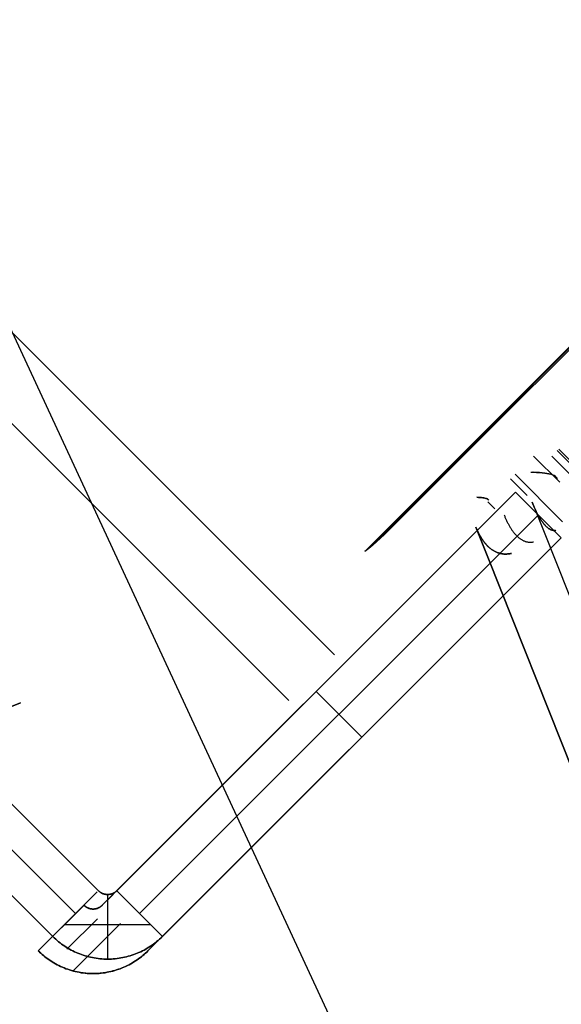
# Model space of a CAD drawing. Header units: millimetres. Extents: x -1030 to 192, y -442 to 180.
# Tile 79 of 256: x -994 to -981, y 106 to 129. Entities that reach past the tile are written whole.
import ezdxf

# ---------------------------------------------------------------- set-up
doc = ezdxf.new("R2010")
doc.units = ezdxf.units.MM
doc.header["$MEASUREMENT"] = 0
doc.layers.add('OVIDIO 120x60x72h', color=7, linetype='Continuous')

msp = doc.modelspace()

# ---------------------------------------------------------------- linework, layer by layer
at = {"layer": 'OVIDIO 120x60x72h', "extrusion": (0.202852, -0.108979, 0.973126)}
for points in [[(-327.083, 1110.9), (-327.083, 950.244)], [(-327.083, 950.244), (-327.083, 1110.9)], [(-327.379, 1110.9), (-327.379, 950.244)], [(-327.674, 950.244), (-327.674, 1110.9)], [(-327.674, 1110.9), (-327.674, 950.244)]]:
    msp.add_lwpolyline(points, dxfattribs=at)
at = {"layer": 'OVIDIO 120x60x72h', "extrusion": (0.235702, -0.235702, 0.942809)}
for points in [[(-599.225, 1033.555), (-599.225, 924.477)], [(-600.174, 924.477), (-600.174, 1033.555)], [(-603.02, 924.477), (-603.02, 1033.555)], [(-602.071, 1033.555), (-602.071, 924.477)]]:
    msp.add_lwpolyline(points, dxfattribs=at)
at = {"layer": 'OVIDIO 120x60x72h', "extrusion": (0.881185, 0.265561, 0.391139)}
for points in [[(442.963, 1058.804), (396.643, 998.686)], [(396.643, 998.686), (442.963, 1058.804)]]:
    msp.add_lwpolyline(points, dxfattribs=at)
at = {"layer": 'OVIDIO 120x60x72h', "extrusion": (0.881208, 0.265507, 0.391124)}
for points in [[(396.561, 1000.118), (442.181, 1059.338)], [(442.181, 1059.338), (396.561, 1000.118)]]:
    msp.add_lwpolyline(points, dxfattribs=at)
at = {"layer": 'OVIDIO 120x60x72h', "extrusion": (0.108979, -0.202852, 0.973126)}
for points in [[(-824.13, 613), (-824.13, 773.656)], [(-824.13, 773.656), (-824.13, 613)], [(-823.834, 773.656), (-823.834, 613)], [(-823.539, 773.656), (-823.539, 613)], [(-823.539, 613), (-823.539, 773.656)]]:
    msp.add_lwpolyline(points, dxfattribs=at)
at = {"layer": 'OVIDIO 120x60x72h', "extrusion": (0.881275, 0.265352, 0.391079)}
for points in [[(439.102, 1056.318), (396.718, 1001.268)], [(438.923, 1056.456), (396.539, 1001.406)], [(396.539, 1001.406), (438.923, 1056.456)]]:
    msp.add_lwpolyline(points, dxfattribs=at)
at = {"layer": 'OVIDIO 120x60x72h', "extrusion": (0.881274, 0.265352, 0.39108)}
msp.add_lwpolyline([(389.984, 984.363), (434.297, 1041.918)], dxfattribs=at)
at = {"layer": 'OVIDIO 120x60x72h', "extrusion": (0.046296, -0.021464, 0.998697)}
for points in [[(-278.087, 893.858), (-278.087, 994.369)], [(-279.574, 892.89), (-279.574, 994.194)]]:
    msp.add_lwpolyline(points, dxfattribs=at)
at = {"layer": 'OVIDIO 120x60x72h'}
for points in [[(-986.741, 114.352), (-1022.932, 150.543)], [(-987.801, 113.291), (-1023.985, 149.475)], [(-986.038, 116.752), (-966.868, 135.922)], [(-967.081, 135.709), (-985.824, 116.965)], [(-1011.278, 126.867), (-992.751, 108.341)], [(-993.282, 107.811), (-1011.808, 126.337)], [(-1011.808, 126.337), (-993.282, 107.811)], [(-981.51, 118.362), (-982.12, 118.973)], [(-982.12, 118.973), (-981.51, 118.362)], [(-981.569, 119.099), (-980.509, 118.038)], [(-981.534, 119.134), (-980.473, 118.074)], [(-981.442, 117.446), (-982.544, 118.548)], [(-982.262, 118.054), (-982.65, 118.442)], [(-991.797, 108.872), (-982.534, 118.134)], [(-982.534, 118.134), (-991.797, 108.872)], [(-981.473, 117.074), (-982.534, 118.134)], [(-982.534, 118.134), (-981.473, 117.074)], [(-983.18, 117.912), (-983.014, 117.745)], [(-983.014, 117.745), (-983.18, 117.912)], [(-991.266, 108.341), (-982.003, 117.604)], [(-981.473, 117.074), (-990.736, 107.811)], [(-990.736, 107.811), (-981.473, 117.074)], [(-987.165, 113.503), (-986.105, 112.442)], [(-992.009, 108.785), (-992.009, 107.284)], [(-991.003, 108.078), (-993.015, 108.078)]]:
    msp.add_lwpolyline(points, dxfattribs=at)
at = {"layer": 'OVIDIO 120x60x72h', "extrusion": (0.108984, -0.202859, 0.973124)}
msp.add_lwpolyline([(-821.702, 699.663), (-821.702, 757.044)], dxfattribs=at)
at = {"layer": 'OVIDIO 120x60x72h', "extrusion": (0.108989, -0.202866, 0.973122)}
for points in [[(-822.414, 699.671), (-822.414, 757.052)], [(-823.126, 699.671), (-823.126, 757.052)], [(-823.126, 757.052), (-823.126, 699.671)]]:
    msp.add_lwpolyline(points, dxfattribs=at)
at = {"layer": 'OVIDIO 120x60x72h', "extrusion": (0.021464, -0.046296, 0.998697)}
msp.add_lwpolyline([(-850.743, 480.711), (-850.743, 581.224)], dxfattribs=at)
at = {"layer": 'OVIDIO 120x60x72h', "extrusion": (-0.000378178, 0.000378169, 1)}
for points in [[(-1010.734, 127.384), (-992.207, 108.858)], [(-992.207, 108.858), (-1010.734, 127.384)]]:
    msp.add_lwpolyline(points, dxfattribs=at)
at = {"layer": 'OVIDIO 120x60x72h', "extrusion": (0.015219, 0.015219, 0.999768)}
for points in [[(-992.223, 108.547), (-982.846, 117.923)], [(-991.163, 107.487), (-981.785, 116.862)], [(-992.223, 108.547), (-991.97, 108.8)], [(-991.97, 108.8), (-992.223, 108.547)], [(-992.647, 108.547), (-993.708, 107.487)], [(-993.708, 107.487), (-992.647, 108.547)], [(-992.647, 108.547), (-992.643, 108.543), (-992.638, 108.538), (-992.633, 108.534), (-992.628, 108.529), (-992.622, 108.525), (-992.617, 108.521), (-992.611, 108.516), (-992.605, 108.512), (-992.599, 108.508), (-992.593, 108.505), (-992.587, 108.501), (-992.581, 108.497), (-992.574, 108.494), (-992.568, 108.49), (-992.561, 108.487), (-992.554, 108.484), (-992.548, 108.481), (-992.541, 108.479), (-992.534, 108.476), (-992.526, 108.474), (-992.519, 108.471), (-992.512, 108.469), (-992.504, 108.468), (-992.497, 108.466), (-992.489, 108.464), (-992.482, 108.463), (-992.474, 108.462), (-992.466, 108.461), (-992.459, 108.46), (-992.451, 108.46), (-992.443, 108.46), (-992.435, 108.46), (-992.428, 108.46), (-992.42, 108.46), (-992.412, 108.46), (-992.404, 108.461), (-992.397, 108.462), (-992.389, 108.463), (-992.381, 108.464), (-992.374, 108.466), (-992.366, 108.468), (-992.359, 108.469), (-992.352, 108.471), (-992.344, 108.474), (-992.337, 108.476), (-992.33, 108.479), (-992.323, 108.481), (-992.316, 108.484), (-992.309, 108.487), (-992.303, 108.49), (-992.296, 108.494), (-992.29, 108.497), (-992.283, 108.501), (-992.277, 108.505), (-992.271, 108.508), (-992.265, 108.512), (-992.26, 108.516), (-992.254, 108.521), (-992.248, 108.525), (-992.243, 108.529), (-992.238, 108.534), (-992.233, 108.538), (-992.228, 108.543), (-992.223, 108.547)], [(-992.223, 108.547), (-992.228, 108.543), (-992.233, 108.538), (-992.238, 108.534), (-992.243, 108.529), (-992.248, 108.525), (-992.254, 108.521), (-992.26, 108.516), (-992.265, 108.512), (-992.271, 108.508), (-992.277, 108.505), (-992.283, 108.501), (-992.29, 108.497), (-992.296, 108.494), (-992.303, 108.49), (-992.309, 108.487), (-992.316, 108.484), (-992.323, 108.481), (-992.33, 108.479), (-992.337, 108.476), (-992.344, 108.474), (-992.352, 108.471), (-992.359, 108.469), (-992.366, 108.468), (-992.374, 108.466), (-992.381, 108.464), (-992.389, 108.463), (-992.397, 108.462), (-992.404, 108.461), (-992.412, 108.46), (-992.42, 108.46), (-992.428, 108.46), (-992.435, 108.46), (-992.443, 108.46), (-992.451, 108.46), (-992.459, 108.46), (-992.466, 108.461), (-992.474, 108.462), (-992.482, 108.463), (-992.489, 108.464), (-992.497, 108.466), (-992.504, 108.468), (-992.512, 108.469), (-992.519, 108.471), (-992.526, 108.474), (-992.534, 108.476), (-992.541, 108.479), (-992.548, 108.481), (-992.554, 108.484), (-992.561, 108.487), (-992.568, 108.49), (-992.574, 108.494), (-992.581, 108.497), (-992.587, 108.501), (-992.593, 108.505), (-992.599, 108.508), (-992.605, 108.512), (-992.611, 108.516), (-992.617, 108.521), (-992.622, 108.525), (-992.628, 108.529), (-992.633, 108.534), (-992.638, 108.538), (-992.643, 108.543), (-992.647, 108.547)], [(-992.334, 108.234), (-993.044, 107.524)], [(-991.799, 108.123), (-992.901, 107.021)], [(-993.708, 107.487), (-993.68, 107.459), (-993.65, 107.431), (-993.62, 107.404), (-993.589, 107.378), (-993.557, 107.352), (-993.524, 107.326), (-993.49, 107.301), (-993.455, 107.277), (-993.42, 107.253), (-993.384, 107.23), (-993.347, 107.207), (-993.309, 107.186), (-993.27, 107.165), (-993.231, 107.145), (-993.191, 107.126), (-993.15, 107.108), (-993.109, 107.09), (-993.067, 107.074), (-993.025, 107.059), (-992.982, 107.044), (-992.938, 107.031), (-992.894, 107.019), (-992.849, 107.008), (-992.804, 106.998), (-992.759, 106.989), (-992.713, 106.981), (-992.668, 106.975), (-992.621, 106.969), (-992.575, 106.965), (-992.529, 106.962), (-992.482, 106.96), (-992.436, 106.96), (-992.389, 106.96), (-992.342, 106.962), (-992.296, 106.965), (-992.25, 106.969), (-992.203, 106.975), (-992.158, 106.981), (-992.112, 106.989), (-992.067, 106.998), (-992.022, 107.008), (-991.977, 107.019), (-991.933, 107.031), (-991.889, 107.044), (-991.846, 107.059), (-991.804, 107.074), (-991.762, 107.09), (-991.721, 107.108), (-991.68, 107.126), (-991.64, 107.145), (-991.601, 107.165), (-991.562, 107.186), (-991.524, 107.207), (-991.487, 107.229), (-991.451, 107.253), (-991.416, 107.276), (-991.381, 107.301), (-991.347, 107.326), (-991.314, 107.351), (-991.282, 107.377), (-991.251, 107.404), (-991.221, 107.431), (-991.191, 107.459), (-991.163, 107.487)], [(-991.163, 107.487), (-991.191, 107.459), (-991.221, 107.431), (-991.251, 107.404), (-991.282, 107.377), (-991.314, 107.351), (-991.347, 107.326), (-991.381, 107.301), (-991.416, 107.276), (-991.451, 107.253), (-991.487, 107.229), (-991.524, 107.207), (-991.562, 107.186), (-991.601, 107.165), (-991.64, 107.145), (-991.68, 107.126), (-991.721, 107.108), (-991.762, 107.09), (-991.804, 107.074), (-991.846, 107.059), (-991.889, 107.044), (-991.933, 107.031), (-991.977, 107.019), (-992.022, 107.008), (-992.067, 106.998), (-992.112, 106.989), (-992.158, 106.981), (-992.203, 106.975), (-992.25, 106.969), (-992.296, 106.965), (-992.342, 106.962), (-992.389, 106.96), (-992.436, 106.96), (-992.482, 106.96), (-992.529, 106.962), (-992.575, 106.965), (-992.621, 106.969), (-992.668, 106.975), (-992.713, 106.981), (-992.759, 106.989), (-992.804, 106.998), (-992.849, 107.008), (-992.894, 107.019), (-992.938, 107.031), (-992.982, 107.044), (-993.025, 107.059), (-993.067, 107.074), (-993.109, 107.09), (-993.15, 107.108), (-993.191, 107.126), (-993.231, 107.145), (-993.27, 107.165), (-993.309, 107.186), (-993.347, 107.207), (-993.384, 107.23), (-993.42, 107.253), (-993.455, 107.277), (-993.49, 107.301), (-993.524, 107.326), (-993.557, 107.352), (-993.589, 107.378), (-993.62, 107.404), (-993.65, 107.431), (-993.68, 107.459), (-993.708, 107.487)], [(-992.223, 108.547), (-992.228, 108.542), (-992.234, 108.537), (-992.239, 108.533), (-992.245, 108.528), (-992.25, 108.523), (-992.256, 108.519), (-992.262, 108.515), (-992.268, 108.51), (-992.274, 108.506), (-992.281, 108.502), (-992.287, 108.499), (-992.294, 108.495), (-992.3, 108.492), (-992.307, 108.488), (-992.314, 108.485), (-992.321, 108.482), (-992.328, 108.48), (-992.335, 108.477), (-992.342, 108.475), (-992.349, 108.472), (-992.356, 108.47), (-992.363, 108.468), (-992.37, 108.467), (-992.378, 108.465), (-992.385, 108.464), (-992.392, 108.463), (-992.399, 108.462), (-992.407, 108.461), (-992.414, 108.46), (-992.421, 108.46), (-992.428, 108.46), (-992.435, 108.46), (-992.443, 108.46), (-992.45, 108.46), (-992.457, 108.46), (-992.464, 108.461), (-992.471, 108.462), (-992.479, 108.463), (-992.486, 108.464), (-992.493, 108.465), (-992.5, 108.467), (-992.508, 108.468), (-992.515, 108.47), (-992.522, 108.472), (-992.529, 108.475), (-992.536, 108.477), (-992.543, 108.48), (-992.55, 108.482), (-992.557, 108.485), (-992.564, 108.488), (-992.57, 108.492), (-992.577, 108.495), (-992.583, 108.499), (-992.59, 108.502), (-992.596, 108.506), (-992.602, 108.51), (-992.608, 108.515), (-992.614, 108.519), (-992.62, 108.523), (-992.626, 108.528), (-992.632, 108.533), (-992.637, 108.537), (-992.642, 108.542), (-992.647, 108.547)], [(-991.163, 107.487), (-991.195, 107.455), (-991.228, 107.424), (-991.262, 107.394), (-991.297, 107.365), (-991.333, 107.337), (-991.369, 107.309), (-991.406, 107.283), (-991.444, 107.257), (-991.482, 107.233), (-991.521, 107.209), (-991.56, 107.187), (-991.6, 107.165), (-991.64, 107.145), (-991.681, 107.125), (-991.722, 107.107), (-991.763, 107.09), (-991.805, 107.073), (-991.847, 107.058), (-991.889, 107.044), (-991.931, 107.032), (-991.974, 107.02), (-992.016, 107.009), (-992.058, 106.999), (-992.101, 106.991), (-992.143, 106.983), (-992.185, 106.977), (-992.228, 106.972), (-992.27, 106.967), (-992.311, 106.964), (-992.353, 106.961), (-992.394, 106.96), (-992.436, 106.96), (-992.477, 106.96), (-992.518, 106.961), (-992.56, 106.964), (-992.601, 106.967), (-992.643, 106.972), (-992.686, 106.977), (-992.728, 106.983), (-992.77, 106.991), (-992.813, 107), (-992.855, 107.009), (-992.897, 107.02), (-992.94, 107.032), (-992.982, 107.045), (-993.024, 107.059), (-993.066, 107.074), (-993.108, 107.09), (-993.149, 107.107), (-993.19, 107.125), (-993.231, 107.145), (-993.271, 107.165), (-993.311, 107.187), (-993.35, 107.209), (-993.389, 107.233), (-993.427, 107.257), (-993.465, 107.283), (-993.502, 107.309), (-993.538, 107.337), (-993.574, 107.365), (-993.608, 107.394), (-993.643, 107.424), (-993.676, 107.455), (-993.708, 107.487)]]:
    msp.add_lwpolyline(points, dxfattribs=at)
at = {"layer": 'OVIDIO 120x60x72h', "extrusion": (0.999884, -0.000231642, -0.015217)}
for points in [[(115.613, 20.588), (123.07, 510.421)], [(108.554, 20.478), (118.657, 684.109)], [(107.581, 20.459), (117.684, 684.123)], [(117.684, 684.123), (107.581, 20.459)], [(107.054, 20.478), (117.157, 684.131)]]:
    msp.add_lwpolyline(points, dxfattribs=at)
at = {"layer": 'OVIDIO 120x60x72h', "extrusion": (-0.000231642, 0.999884, -0.015217)}
msp.add_lwpolyline([(983.74, 37.324), (976.283, 527.156)], dxfattribs=at)
at = {"layer": 'OVIDIO 120x60x72h', "extrusion": (-0.707107, 0.707107, 0)}
for points in [[(611.223, 35.578), (611.178, 35.579), (611.133, 35.58), (611.088, 35.583), (611.043, 35.586), (610.997, 35.591), (610.951, 35.597), (610.905, 35.604), (610.859, 35.612), (610.812, 35.621), (610.766, 35.631), (610.719, 35.643), (610.672, 35.656), (610.626, 35.669), (610.579, 35.685), (610.533, 35.701), (610.486, 35.719), (610.44, 35.738), (610.395, 35.758), (610.349, 35.779), (610.304, 35.802), (610.259, 35.826), (610.215, 35.851), (610.171, 35.877), (610.128, 35.904), (610.086, 35.933), (610.044, 35.963), (610.002, 35.994), (609.962, 36.026), (609.922, 36.059), (609.883, 36.093), (609.845, 36.128), (609.808, 36.164), (609.772, 36.201), (609.737, 36.239), (609.703, 36.278), (609.67, 36.318), (609.638, 36.358), (609.607, 36.399), (609.577, 36.441), (609.549, 36.484), (609.521, 36.527), (609.495, 36.571), (609.47, 36.615), (609.446, 36.66), (609.423, 36.705), (609.402, 36.75), (609.382, 36.796), (609.363, 36.842), (609.345, 36.888), (609.329, 36.935), (609.314, 36.981), (609.3, 37.028), (609.287, 37.075), (609.276, 37.121), (609.265, 37.168), (609.256, 37.214), (609.248, 37.261), (609.241, 37.307), (609.235, 37.353), (609.231, 37.399), (609.227, 37.444), (609.225, 37.489), (609.223, 37.534), (609.223, 37.578)], [(609.223, 37.578), (609.223, 37.534), (609.225, 37.489), (609.227, 37.444), (609.231, 37.399), (609.235, 37.353), (609.241, 37.307), (609.248, 37.261), (609.256, 37.214), (609.265, 37.168), (609.276, 37.121), (609.287, 37.075), (609.3, 37.028), (609.314, 36.981), (609.329, 36.935), (609.345, 36.888), (609.363, 36.842), (609.382, 36.796), (609.402, 36.75), (609.423, 36.705), (609.446, 36.66), (609.47, 36.615), (609.495, 36.571), (609.521, 36.527), (609.549, 36.484), (609.577, 36.441), (609.607, 36.399), (609.638, 36.358), (609.67, 36.318), (609.703, 36.278), (609.737, 36.239), (609.772, 36.201), (609.808, 36.164), (609.845, 36.128), (609.883, 36.093), (609.922, 36.059), (609.962, 36.026), (610.002, 35.994), (610.044, 35.963), (610.086, 35.933), (610.128, 35.904), (610.171, 35.877), (610.215, 35.851), (610.259, 35.826), (610.304, 35.802), (610.349, 35.779), (610.395, 35.758), (610.44, 35.738), (610.486, 35.719), (610.533, 35.701), (610.579, 35.685), (610.626, 35.669), (610.672, 35.656), (610.719, 35.643), (610.766, 35.631), (610.812, 35.621), (610.859, 35.612), (610.905, 35.604), (610.951, 35.597), (610.997, 35.591), (611.043, 35.586), (611.088, 35.583), (611.133, 35.58), (611.178, 35.579), (611.223, 35.578)], [(609.223, 37.578), (609.223, 37.528), (609.225, 37.478), (609.228, 37.428), (609.233, 37.378), (609.238, 37.328), (609.245, 37.278), (609.254, 37.228), (609.263, 37.179), (609.274, 37.129), (609.286, 37.08), (609.299, 37.032), (609.313, 36.984), (609.329, 36.936), (609.345, 36.889), (609.363, 36.842), (609.382, 36.796), (609.402, 36.751), (609.423, 36.706), (609.445, 36.662), (609.468, 36.619), (609.492, 36.576), (609.517, 36.534), (609.543, 36.493), (609.569, 36.453), (609.597, 36.414), (609.625, 36.375), (609.654, 36.338), (609.684, 36.301), (609.714, 36.265), (609.745, 36.231), (609.776, 36.197), (609.808, 36.164), (609.841, 36.132), (609.875, 36.101), (609.91, 36.07), (609.945, 36.039), (609.982, 36.01), (610.02, 35.981), (610.058, 35.952), (610.097, 35.925), (610.137, 35.898), (610.178, 35.873), (610.22, 35.848), (610.263, 35.824), (610.306, 35.801), (610.35, 35.779), (610.395, 35.758), (610.441, 35.738), (610.487, 35.719), (610.533, 35.701), (610.58, 35.684), (610.628, 35.669), (610.676, 35.654), (610.725, 35.641), (610.774, 35.629), (610.823, 35.619), (610.872, 35.609), (610.922, 35.601), (610.972, 35.594), (611.022, 35.588), (611.072, 35.584), (611.122, 35.581), (611.172, 35.579), (611.223, 35.578)]]:
    msp.add_lwpolyline(points, dxfattribs=at)
at = {"layer": 'OVIDIO 120x60x72h', "extrusion": (-0.000231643, 0.999884, -0.015217)}
for points in [[(982.092, 700.867), (992.196, 37.233)], [(992.196, 37.233), (982.092, 700.867)], [(991.771, 37.234), (981.668, 700.86)], [(981.668, 700.86), (991.771, 37.234)]]:
    msp.add_lwpolyline(points, dxfattribs=at)
at = {"layer": 'OVIDIO 120x60x72h', "extrusion": (9.85325e-08, -9.85312e-08, 1)}
for points in [[(-980.635, 117.912), (-981.696, 118.973)], [(-981.696, 118.973), (-980.635, 117.912)]]:
    msp.add_lwpolyline(points, dxfattribs=at)
at = {"layer": 'OVIDIO 120x60x72h', "extrusion": (-0.276167, -0.122599, 0.953258)}
for points in [[(-506.904, -598.953), (-506.904, -597.453)], [(-506.904, -597.453), (-506.904, -598.953)]]:
    msp.add_lwpolyline(points, dxfattribs=at)
at = {"layer": 'OVIDIO 120x60x72h', "extrusion": (-0.276089, -0.12261, 0.953279)}
for points in [[(-507.011, -597.453), (-507.011, -598.952)], [(-506.873, -597.453), (-506.873, -598.953)], [(-506.376, -597.453), (-506.376, -598.953)], [(-506.376, -598.953), (-506.376, -597.453)], [(-505.402, -596.048), (-505.402, -598.371)]]:
    msp.add_lwpolyline(points, dxfattribs=at)
at = {"layer": 'OVIDIO 120x60x72h', "extrusion": (-0.276197, -0.122706, 0.953236)}
for points in [[(-507.127, -597.249), (-507.127, -598.749)], [(-507.127, -598.749), (-507.127, -597.249)]]:
    msp.add_lwpolyline(points, dxfattribs=at)
at = {"layer": 'OVIDIO 120x60x72h', "extrusion": (-0.276068, -0.12261, 0.953286)}
for points in [[(-506.855, -597.542), (-506.855, -599.133)], [(-506.7, -597.935), (-506.7, -599.477)]]:
    msp.add_lwpolyline(points, dxfattribs=at)
at = {"layer": 'OVIDIO 120x60x72h', "extrusion": (0.871231, 0.386908, 0.302091)}
for points in [[(507.019, 926.777), (507.021, 926.795), (507.023, 926.813), (507.024, 926.831), (507.025, 926.849), (507.026, 926.867), (507.026, 926.886), (507.025, 926.904), (507.024, 926.922), (507.023, 926.941), (507.021, 926.959), (507.019, 926.978), (507.016, 926.996), (507.013, 927.014), (507.009, 927.033), (507.005, 927.051), (507.001, 927.069), (506.996, 927.087), (506.99, 927.105), (506.984, 927.122), (506.978, 927.14), (506.971, 927.157), (506.964, 927.174), (506.956, 927.191), (506.948, 927.208), (506.94, 927.224), (506.931, 927.24), (506.922, 927.256), (506.913, 927.272), (506.903, 927.287), (506.893, 927.302), (506.882, 927.317), (506.872, 927.331), (506.86, 927.345), (506.849, 927.359), (506.837, 927.373), (506.825, 927.387), (506.812, 927.4), (506.799, 927.413), (506.786, 927.425), (506.772, 927.438), (506.758, 927.45), (506.744, 927.461), (506.729, 927.473), (506.714, 927.484), (506.699, 927.495), (506.684, 927.505), (506.668, 927.515), (506.652, 927.524), (506.636, 927.533), (506.619, 927.542), (506.602, 927.55), (506.586, 927.558), (506.568, 927.566), (506.551, 927.573), (506.534, 927.579), (506.517, 927.585), (506.499, 927.591), (506.481, 927.596), (506.464, 927.601), (506.446, 927.605), (506.428, 927.609), (506.41, 927.613), (506.393, 927.616), (506.375, 927.618)], [(507.019, 926.777), (507.022, 926.795), (507.023, 926.813), (507.025, 926.831), (507.025, 926.849), (507.026, 926.867), (507.026, 926.886), (507.025, 926.904), (507.025, 926.922), (507.023, 926.941), (507.021, 926.959), (507.019, 926.978), (507.016, 926.996), (507.013, 927.014), (507.009, 927.033), (507.005, 927.051), (507.001, 927.069), (506.996, 927.087), (506.99, 927.105), (506.984, 927.122), (506.978, 927.14), (506.971, 927.157), (506.964, 927.174), (506.956, 927.191), (506.948, 927.208), (506.94, 927.224), (506.931, 927.24), (506.922, 927.256), (506.913, 927.272), (506.903, 927.287), (506.893, 927.302), (506.882, 927.317), (506.872, 927.331), (506.86, 927.345), (506.849, 927.359), (506.837, 927.373), (506.825, 927.387), (506.812, 927.4), (506.799, 927.413), (506.786, 927.425), (506.772, 927.438), (506.758, 927.45), (506.744, 927.462), (506.729, 927.473), (506.714, 927.484), (506.699, 927.495), (506.684, 927.505), (506.668, 927.515), (506.652, 927.524), (506.635, 927.533), (506.619, 927.542), (506.602, 927.55), (506.585, 927.558), (506.568, 927.566), (506.551, 927.573), (506.534, 927.579), (506.517, 927.585), (506.499, 927.591), (506.481, 927.596), (506.464, 927.601), (506.446, 927.606), (506.428, 927.609), (506.41, 927.613), (506.393, 927.616), (506.375, 927.618)], [(506.375, 927.618), (506.393, 927.616), (506.41, 927.613), (506.428, 927.609), (506.446, 927.606), (506.464, 927.601), (506.481, 927.596), (506.499, 927.591), (506.517, 927.585), (506.534, 927.579), (506.551, 927.573), (506.568, 927.566), (506.585, 927.558), (506.602, 927.55), (506.619, 927.542), (506.635, 927.533), (506.652, 927.524), (506.668, 927.515), (506.684, 927.505), (506.699, 927.495), (506.714, 927.484), (506.729, 927.473), (506.744, 927.462), (506.758, 927.45), (506.772, 927.438), (506.786, 927.425), (506.799, 927.413), (506.812, 927.4), (506.825, 927.387), (506.837, 927.373), (506.849, 927.359), (506.86, 927.345), (506.872, 927.331), (506.882, 927.317), (506.893, 927.302), (506.903, 927.287), (506.913, 927.272), (506.922, 927.256), (506.931, 927.24), (506.94, 927.224), (506.948, 927.208), (506.956, 927.191), (506.964, 927.174), (506.971, 927.157), (506.978, 927.14), (506.984, 927.122), (506.99, 927.105), (506.996, 927.087), (507.001, 927.069), (507.005, 927.051), (507.009, 927.033), (507.013, 927.014), (507.016, 926.996), (507.019, 926.978), (507.021, 926.959), (507.023, 926.941), (507.025, 926.922), (507.025, 926.904), (507.026, 926.886), (507.026, 926.867), (507.025, 926.849), (507.025, 926.831), (507.023, 926.813), (507.022, 926.795), (507.019, 926.777)]]:
    msp.add_lwpolyline(points, dxfattribs=at)
at = {"layer": 'OVIDIO 120x60x72h', "extrusion": (-0.23831, 0.962875, 0.126807)}
for points in [[(924.358, 650.106), (926.024, 650.96)], [(926.024, 650.96), (924.358, 650.106)]]:
    msp.add_lwpolyline(points, dxfattribs=at)
at = {"layer": 'OVIDIO 120x60x72h', "extrusion": (0.018371, 0.007538, 0.999803)}
for points in [[(482.106, 878.44), (482.106, 876.815)], [(482.106, 876.815), (482.106, 878.44)]]:
    msp.add_lwpolyline(points, dxfattribs=at)
at = {"layer": 'OVIDIO 120x60x72h', "extrusion": (0.871231, 0.38691, 0.30209)}
msp.add_lwpolyline([(507.022, 926.775), (507.024, 926.793), (507.026, 926.811), (507.027, 926.829), (507.028, 926.847), (507.029, 926.866), (507.029, 926.884), (507.028, 926.903), (507.027, 926.921), (507.026, 926.94), (507.024, 926.958), (507.022, 926.976), (507.019, 926.995), (507.016, 927.013), (507.012, 927.032), (507.008, 927.05), (507.003, 927.068), (506.998, 927.086), (506.992, 927.104), (506.986, 927.121), (506.98, 927.139), (506.973, 927.156), (506.966, 927.173), (506.958, 927.19), (506.95, 927.207), (506.942, 927.223), (506.933, 927.24), (506.924, 927.256), (506.915, 927.271), (506.905, 927.286), (506.895, 927.301), (506.884, 927.316), (506.873, 927.331), (506.862, 927.345), (506.851, 927.359), (506.839, 927.372), (506.827, 927.386), (506.814, 927.399), (506.801, 927.412), (506.788, 927.424), (506.774, 927.437), (506.76, 927.449), (506.746, 927.46), (506.731, 927.472), (506.716, 927.483), (506.701, 927.493), (506.685, 927.504), (506.67, 927.514), (506.654, 927.523), (506.637, 927.532), (506.621, 927.541), (506.604, 927.549), (506.587, 927.557), (506.57, 927.565), (506.553, 927.572), (506.536, 927.578), (506.518, 927.584), (506.501, 927.59), (506.483, 927.595), (506.465, 927.6), (506.447, 927.604), (506.43, 927.608), (506.412, 927.612), (506.394, 927.615), (506.376, 927.617)], dxfattribs=at)
at = {"layer": 'OVIDIO 120x60x72h', "extrusion": (-0.000995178, 0.999995, 0.002882)}
for points in [[(982.713, 702.419), (982.66, 702.265)], [(981.511, 703.023), (980.838, 701.072)]]:
    msp.add_lwpolyline(points, dxfattribs=at)
at = {"layer": 'OVIDIO 120x60x72h', "extrusion": (0.998758, 0.003996, 0.049658)}
for points in [[(122.378, 748.098), (122.289, 746.987)], [(122.289, 746.987), (122.378, 748.098)]]:
    msp.add_lwpolyline(points, dxfattribs=at)
at = {"layer": 'OVIDIO 120x60x72h', "extrusion": (-0.000993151, 0.999995, 0.002876)}
for points in [[(982.736, 702.239), (982.035, 700.207)], [(982.566, 700.492), (981.982, 698.803)]]:
    msp.add_lwpolyline(points, dxfattribs=at)
at = {"layer": 'OVIDIO 120x60x72h', "extrusion": (0.999884, -0.000231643, -0.015217)}
for points in [[(117.685, 684.123), (107.581, 20.498)], [(107.581, 20.498), (117.685, 684.123)]]:
    msp.add_lwpolyline(points, dxfattribs=at)
at = {"layer": 'OVIDIO 120x60x72h', "extrusion": (-0.009374, 0.99956, 0.028155)}
for points in [[(982.282, 698.524), (982.334, 698.678)], [(982.334, 698.678), (982.282, 698.524)]]:
    msp.add_lwpolyline(points, dxfattribs=at)
at = {"layer": 'OVIDIO 120x60x72h', "extrusion": (0.997294, 0.007645, 0.073113)}
for points in [[(125.277, 769.097), (125.479, 771.026)], [(125.479, 771.026), (125.277, 769.097)]]:
    msp.add_lwpolyline(points, dxfattribs=at)
at = {"layer": 'OVIDIO 120x60x72h', "extrusion": (-0.366639, 0.922113, -0.123629)}
for points in [[(866.905, 754.355), (867.003, 754.331), (867.104, 754.31), (867.206, 754.293), (867.309, 754.279), (867.361, 754.273), (867.413, 754.268), (867.466, 754.264), (867.519, 754.261), (867.572, 754.259), (867.625, 754.258), (867.679, 754.258), (867.732, 754.259), (867.786, 754.26), (867.84, 754.263), (867.894, 754.267), (867.948, 754.271), (868.001, 754.277), (868.055, 754.283), (868.109, 754.291), (868.163, 754.3), (868.217, 754.309), (868.27, 754.32), (868.324, 754.331), (868.377, 754.344), (868.43, 754.357), (868.483, 754.372), (868.536, 754.387), (868.588, 754.404), (868.64, 754.421), (868.692, 754.439), (868.743, 754.459), (868.794, 754.479), (868.844, 754.5), (868.894, 754.522), (868.944, 754.545), (868.993, 754.569), (869.042, 754.593), (869.09, 754.619), (869.137, 754.645), (869.184, 754.672), (869.231, 754.7), (869.277, 754.728), (869.322, 754.758), (869.366, 754.788), (869.41, 754.819), (869.453, 754.85), (869.496, 754.882), (869.538, 754.915), (869.579, 754.949), (869.619, 754.983), (869.658, 755.017), (869.697, 755.053), (869.773, 755.125), (869.845, 755.198), (869.914, 755.274), (869.98, 755.351)], [(869.98, 755.351), (869.914, 755.274), (869.845, 755.198), (869.773, 755.125), (869.697, 755.053), (869.658, 755.017), (869.619, 754.983), (869.579, 754.949), (869.538, 754.915), (869.496, 754.882), (869.453, 754.85), (869.41, 754.819), (869.366, 754.788), (869.322, 754.758), (869.277, 754.728), (869.231, 754.7), (869.184, 754.672), (869.137, 754.645), (869.09, 754.619), (869.042, 754.593), (868.993, 754.569), (868.944, 754.545), (868.894, 754.522), (868.844, 754.5), (868.794, 754.479), (868.743, 754.459), (868.692, 754.439), (868.64, 754.421), (868.588, 754.404), (868.536, 754.387), (868.483, 754.372), (868.43, 754.357), (868.377, 754.344), (868.324, 754.331), (868.27, 754.32), (868.217, 754.309), (868.163, 754.3), (868.109, 754.291), (868.055, 754.283), (868.001, 754.277), (867.948, 754.271), (867.894, 754.267), (867.84, 754.263), (867.786, 754.26), (867.732, 754.259), (867.679, 754.258), (867.625, 754.258), (867.572, 754.259), (867.519, 754.261), (867.466, 754.264), (867.413, 754.268), (867.361, 754.273), (867.309, 754.279), (867.206, 754.293), (867.104, 754.31), (867.003, 754.331), (866.905, 754.355)], [(868.822, 756.305), (868.789, 756.266), (868.754, 756.228), (868.718, 756.191), (868.68, 756.155), (868.661, 756.138), (868.641, 756.12), (868.621, 756.103), (868.6, 756.087), (868.58, 756.07), (868.558, 756.054), (868.537, 756.038), (868.515, 756.023), (868.493, 756.008), (868.47, 755.993), (868.447, 755.979), (868.424, 755.965), (868.4, 755.951), (868.377, 755.938), (868.353, 755.925), (868.328, 755.913), (868.304, 755.901), (868.279, 755.89), (868.254, 755.879), (868.229, 755.868), (868.203, 755.858), (868.177, 755.849), (868.152, 755.839), (868.126, 755.831), (868.099, 755.823), (868.073, 755.815), (868.047, 755.808), (868.02, 755.801), (867.994, 755.795), (867.967, 755.789), (867.94, 755.784), (867.913, 755.779), (867.886, 755.774), (867.859, 755.771), (867.832, 755.767), (867.805, 755.765), (867.778, 755.762), (867.752, 755.76), (867.725, 755.759), (867.698, 755.758), (867.671, 755.758), (867.644, 755.758), (867.618, 755.758), (867.591, 755.76), (867.565, 755.761), (867.538, 755.763), (867.512, 755.765), (867.486, 755.768), (867.434, 755.775), (867.384, 755.784), (867.333, 755.795), (867.284, 755.807)], [(867.284, 755.807), (867.333, 755.795), (867.384, 755.784), (867.434, 755.775), (867.486, 755.768), (867.512, 755.765), (867.538, 755.763), (867.565, 755.761), (867.591, 755.76), (867.618, 755.758), (867.644, 755.758), (867.671, 755.758), (867.698, 755.758), (867.725, 755.759), (867.752, 755.76), (867.778, 755.762), (867.805, 755.765), (867.832, 755.767), (867.859, 755.771), (867.886, 755.774), (867.913, 755.779), (867.94, 755.784), (867.967, 755.789), (867.994, 755.795), (868.02, 755.801), (868.047, 755.808), (868.073, 755.815), (868.099, 755.823), (868.126, 755.831), (868.152, 755.839), (868.177, 755.849), (868.203, 755.858), (868.229, 755.868), (868.254, 755.879), (868.279, 755.89), (868.304, 755.901), (868.328, 755.913), (868.353, 755.925), (868.377, 755.938), (868.4, 755.951), (868.424, 755.965), (868.447, 755.979), (868.47, 755.993), (868.493, 756.008), (868.515, 756.023), (868.537, 756.038), (868.558, 756.054), (868.58, 756.07), (868.6, 756.087), (868.621, 756.103), (868.641, 756.12), (868.661, 756.138), (868.68, 756.155), (868.718, 756.191), (868.754, 756.228), (868.789, 756.266), (868.822, 756.305)]]:
    msp.add_lwpolyline(points, dxfattribs=at)
at = {"layer": 'OVIDIO 120x60x72h', "extrusion": (-0.345247, 0.923255, -0.168535)}
msp.add_lwpolyline([(878.567, 770.135), (879.935, 769.519)], dxfattribs=at)
at = {"layer": 'OVIDIO 120x60x72h', "extrusion": (-0.264208, 0.933612, -0.241996)}
for points in [[(913.719, 773.497), (912.579, 774.472)], [(912.579, 774.472), (913.719, 773.497)]]:
    msp.add_lwpolyline(points, dxfattribs=at)
at = {"layer": 'OVIDIO 120x60x72h', "extrusion": (-0.045678, 0.114881, 0.992329)}
msp.add_lwpolyline([(869.038, -381.049), (869.038, -272.134)], dxfattribs=at)
at = {"layer": 'OVIDIO 120x60x72h', "extrusion": (0.000792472, 0.000792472, 0.999999)}
for points in [[(-993.31, 107.783), (-992.249, 108.844)], [(-992.249, 108.844), (-993.31, 107.783)]]:
    msp.add_lwpolyline(points, dxfattribs=at)
at = {"layer": 'OVIDIO 120x60x72h', "extrusion": (-5.44015e-08, 5.43987e-08, 1)}
for points in [[(-990.736, 107.811), (-991.797, 108.872)], [(-991.797, 108.872), (-990.736, 107.811)]]:
    msp.add_lwpolyline(points, dxfattribs=at)
at = {"layer": 'OVIDIO 120x60x72h'}
for points in [[(-978.614, 124.115, 65.878), (-985.587, 117.144, 65.878), (-985.674, 117.062, 65.878), (-985.763, 116.982, 65.878), (-985.853, 116.903, 65.878), (-985.944, 116.827, 65.878), (-986.038, 116.752, 65.878)], [(-985.824, 116.965, 63.878), (-985.721, 117.057, 63.878), (-985.62, 117.151, 63.878), (-978.635, 124.135, 63.878)], [(-982.126, 118.594, 702.838), (-982.132, 118.594, 702.856), (-982.138, 118.593, 702.875), (-982.151, 118.592, 702.915), (-982.164, 118.59, 702.955), (-982.171, 118.589, 702.974), (-982.177, 118.589, 702.992)], [(-982.126, 118.594, 702.838), (-982.051, 118.593, 702.614), (-981.981, 118.59, 702.392), (-981.917, 118.585, 702.17), (-981.858, 118.578, 701.951), (-981.806, 118.57, 701.734), (-981.759, 118.561, 701.519), (-981.716, 118.55, 701.305), (-981.677, 118.535, 701.091), (-981.642, 118.517, 700.876), (-981.61, 118.496, 700.662), (-981.584, 118.474, 700.451), (-981.565, 118.452, 700.243)], [(-981.565, 118.452, 700.243), (-981.584, 118.474, 700.451), (-981.61, 118.496, 700.662), (-981.642, 118.517, 700.876), (-981.677, 118.535, 701.091), (-981.716, 118.55, 701.305), (-981.759, 118.561, 701.519), (-981.806, 118.57, 701.734), (-981.858, 118.578, 701.951), (-981.917, 118.585, 702.17), (-981.981, 118.59, 702.392), (-982.051, 118.593, 702.614), (-982.126, 118.594, 702.838)], [(-983.156, 117.946, 701.09), (-983.165, 117.957, 701.193), (-983.176, 117.966, 701.297), (-983.19, 117.975, 701.403), (-983.207, 117.983, 701.509), (-983.226, 117.989, 701.615), (-983.247, 117.995, 701.722), (-983.271, 118, 701.83), (-983.297, 118.004, 701.939), (-983.327, 118.008, 702.049), (-983.36, 118.011, 702.161), (-983.395, 118.013, 702.273), (-983.432, 118.014, 702.384)], [(-983.432, 118.014, 702.384), (-983.395, 118.013, 702.273), (-983.36, 118.011, 702.161), (-983.327, 118.008, 702.049), (-983.297, 118.004, 701.939), (-983.271, 118, 701.83), (-983.247, 117.995, 701.722), (-983.226, 117.989, 701.615), (-983.207, 117.983, 701.509), (-983.19, 117.975, 701.403), (-983.176, 117.966, 701.297), (-983.165, 117.957, 701.193), (-983.156, 117.946, 701.09)], [(-982.148, 117.897, 703.794), (-982.14, 117.878, 703.796), (-982.133, 117.86, 703.798), (-982.125, 117.842, 703.8), (-982.117, 117.824, 703.801), (-982.11, 117.806, 703.802), (-982.102, 117.788, 703.802), (-982.094, 117.771, 703.802), (-982.087, 117.754, 703.802), (-982.079, 117.737, 703.801), (-982.071, 117.72, 703.8), (-982.063, 117.704, 703.798), (-982.055, 117.687, 703.797), (-982.047, 117.671, 703.794), (-982.039, 117.655, 703.792), (-982.031, 117.639, 703.789), (-982.023, 117.624, 703.786), (-982.015, 117.608, 703.783), (-982.006, 117.593, 703.78), (-981.998, 117.578, 703.776), (-981.99, 117.563, 703.772), (-981.981, 117.549, 703.767), (-981.973, 117.534, 703.763), (-981.964, 117.52, 703.758), (-981.956, 117.506, 703.753), (-981.947, 117.493, 703.747), (-981.939, 117.479, 703.741), (-981.93, 117.466, 703.735), (-981.921, 117.454, 703.729), (-981.913, 117.441, 703.723), (-981.904, 117.429, 703.716), (-981.895, 117.418, 703.709), (-981.886, 117.406, 703.702), (-981.877, 117.395, 703.694), (-981.868, 117.384, 703.686), (-981.859, 117.374, 703.678), (-981.85, 117.364, 703.67), (-981.841, 117.354, 703.662), (-981.832, 117.345, 703.653), (-981.823, 117.336, 703.644), (-981.814, 117.328, 703.635), (-981.805, 117.32, 703.626), (-981.796, 117.312, 703.617), (-981.787, 117.304, 703.608), (-981.778, 117.298, 703.598), (-981.768, 117.291, 703.589), (-981.759, 117.285, 703.579), (-981.75, 117.279, 703.569), (-981.741, 117.274, 703.559), (-981.732, 117.269, 703.549), (-981.723, 117.264, 703.54), (-981.714, 117.26, 703.53), (-981.705, 117.257, 703.52), (-981.696, 117.254, 703.509), (-981.687, 117.251, 703.499), (-981.678, 117.248, 703.489), (-981.67, 117.247, 703.479), (-981.661, 117.245, 703.468), (-981.652, 117.244, 703.458), (-981.643, 117.244, 703.448), (-981.634, 117.244, 703.437), (-981.625, 117.244, 703.426), (-981.616, 117.245, 703.416), (-981.607, 117.246, 703.405), (-981.598, 117.248, 703.394)], [(-981.598, 117.248, 703.394), (-981.607, 117.246, 703.405), (-981.616, 117.245, 703.416), (-981.625, 117.244, 703.426), (-981.634, 117.244, 703.437), (-981.643, 117.244, 703.448), (-981.652, 117.244, 703.458), (-981.661, 117.245, 703.468), (-981.67, 117.247, 703.479), (-981.678, 117.248, 703.489), (-981.687, 117.251, 703.499), (-981.696, 117.254, 703.509), (-981.705, 117.257, 703.52), (-981.714, 117.26, 703.53), (-981.723, 117.264, 703.54), (-981.732, 117.269, 703.549), (-981.741, 117.274, 703.559), (-981.75, 117.279, 703.569), (-981.759, 117.285, 703.579), (-981.768, 117.291, 703.589), (-981.778, 117.298, 703.598), (-981.787, 117.304, 703.608), (-981.796, 117.312, 703.617), (-981.805, 117.32, 703.626), (-981.814, 117.328, 703.635), (-981.823, 117.336, 703.644), (-981.832, 117.345, 703.653), (-981.841, 117.354, 703.662), (-981.85, 117.364, 703.67), (-981.859, 117.374, 703.678), (-981.868, 117.384, 703.686), (-981.877, 117.395, 703.694), (-981.886, 117.406, 703.702), (-981.895, 117.418, 703.709), (-981.904, 117.429, 703.716), (-981.913, 117.441, 703.723), (-981.921, 117.454, 703.729), (-981.93, 117.466, 703.735), (-981.939, 117.479, 703.741), (-981.947, 117.493, 703.747), (-981.956, 117.506, 703.753), (-981.964, 117.52, 703.758), (-981.973, 117.534, 703.763), (-981.981, 117.549, 703.767), (-981.99, 117.563, 703.772), (-981.998, 117.578, 703.776), (-982.006, 117.593, 703.78), (-982.015, 117.608, 703.783), (-982.023, 117.624, 703.786), (-982.031, 117.639, 703.789), (-982.039, 117.655, 703.792), (-982.047, 117.671, 703.794), (-982.055, 117.687, 703.797), (-982.063, 117.704, 703.798), (-982.071, 117.72, 703.8), (-982.079, 117.737, 703.801), (-982.087, 117.754, 703.802), (-982.094, 117.771, 703.802), (-982.102, 117.788, 703.802), (-982.11, 117.806, 703.802), (-982.117, 117.824, 703.801), (-982.125, 117.842, 703.8), (-982.133, 117.86, 703.798), (-982.14, 117.878, 703.796), (-982.148, 117.897, 703.794)], [(-982.148, 117.897, 703.794), (-981.873, 117.205, 703.887), (-942.372, 17.859, 717.206)], [(-982.802, 117.606, 703.567), (-982.795, 117.589, 703.569), (-982.788, 117.572, 703.571), (-982.781, 117.556, 703.572), (-982.773, 117.539, 703.572), (-982.766, 117.522, 703.572), (-982.758, 117.505, 703.572), (-982.751, 117.488, 703.571), (-982.743, 117.471, 703.569), (-982.735, 117.455, 703.567), (-982.727, 117.438, 703.565), (-982.719, 117.422, 703.562), (-982.71, 117.406, 703.558), (-982.702, 117.389, 703.555), (-982.693, 117.373, 703.55), (-982.684, 117.358, 703.545), (-982.675, 117.342, 703.54), (-982.666, 117.326, 703.535), (-982.657, 117.311, 703.529), (-982.647, 117.296, 703.522), (-982.638, 117.281, 703.515), (-982.628, 117.267, 703.508), (-982.618, 117.252, 703.5), (-982.609, 117.238, 703.492), (-982.599, 117.224, 703.483), (-982.588, 117.21, 703.474), (-982.578, 117.197, 703.465), (-982.568, 117.184, 703.455), (-982.557, 117.171, 703.445), (-982.546, 117.159, 703.435), (-982.536, 117.147, 703.424), (-982.525, 117.135, 703.413), (-982.514, 117.124, 703.401), (-982.502, 117.112, 703.389), (-982.491, 117.102, 703.377), (-982.48, 117.092, 703.365), (-982.468, 117.082, 703.352), (-982.457, 117.072, 703.339), (-982.445, 117.063, 703.325), (-982.433, 117.054, 703.311), (-982.421, 117.046, 703.298), (-982.409, 117.038, 703.283), (-982.397, 117.03, 703.269), (-982.385, 117.023, 703.254), (-982.372, 117.017, 703.239), (-982.36, 117.01, 703.224), (-982.348, 117.005, 703.209), (-982.335, 116.999, 703.194), (-982.322, 116.994, 703.178), (-982.31, 116.99, 703.163), (-982.297, 116.986, 703.147), (-982.284, 116.982, 703.131), (-982.271, 116.979, 703.115), (-982.259, 116.976, 703.099), (-982.246, 116.974, 703.083), (-982.233, 116.972, 703.067), (-982.22, 116.971, 703.05), (-982.207, 116.97, 703.034), (-982.194, 116.97, 703.018), (-982.181, 116.97, 703.002), (-982.168, 116.971, 702.985), (-982.155, 116.972, 702.969), (-982.141, 116.974, 702.953), (-982.128, 116.976, 702.937), (-982.115, 116.979, 702.921)], [(-983.454, 117.316, 703.341), (-983.179, 116.625, 703.434), (-943.679, 17.279, 716.753)], [(-982.631, 116.711, 702.448), (-982.65, 116.707, 702.471), (-982.668, 116.703, 702.494), (-982.686, 116.7, 702.516), (-982.704, 116.698, 702.539), (-982.722, 116.697, 702.561), (-982.74, 116.695, 702.583), (-982.757, 116.695, 702.605), (-982.774, 116.695, 702.627), (-982.791, 116.695, 702.649), (-982.808, 116.696, 702.67), (-982.824, 116.698, 702.691), (-982.841, 116.7, 702.713), (-982.857, 116.703, 702.734), (-982.873, 116.705, 702.755), (-982.889, 116.709, 702.775), (-982.904, 116.713, 702.796), (-982.92, 116.717, 702.816), (-982.935, 116.722, 702.836), (-982.95, 116.727, 702.856), (-982.965, 116.732, 702.876), (-982.98, 116.738, 702.896), (-982.994, 116.745, 702.915), (-983.009, 116.752, 702.934), (-983.023, 116.759, 702.953), (-983.037, 116.767, 702.971), (-983.051, 116.775, 702.99), (-983.065, 116.783, 703.008), (-983.078, 116.792, 703.025), (-983.091, 116.801, 703.042), (-983.105, 116.811, 703.059), (-983.118, 116.821, 703.076), (-983.131, 116.832, 703.092), (-983.143, 116.843, 703.108), (-983.156, 116.854, 703.123), (-983.169, 116.866, 703.138), (-983.181, 116.878, 703.153), (-983.193, 116.89, 703.167), (-983.205, 116.903, 703.18), (-983.217, 116.916, 703.194), (-983.228, 116.93, 703.206), (-983.24, 116.943, 703.219), (-983.251, 116.957, 703.23), (-983.262, 116.971, 703.242), (-983.273, 116.986, 703.252), (-983.284, 117.001, 703.263), (-983.294, 117.015, 703.272), (-983.305, 117.031, 703.282), (-983.315, 117.046, 703.29), (-983.325, 117.061, 703.298), (-983.335, 117.077, 703.306), (-983.345, 117.093, 703.312), (-983.354, 117.109, 703.319), (-983.363, 117.125, 703.324), (-983.368, 117.133, 703.327), (-983.372, 117.142, 703.329), (-983.377, 117.15, 703.331), (-983.381, 117.158, 703.333), (-983.386, 117.167, 703.335), (-983.39, 117.175, 703.337), (-983.395, 117.183, 703.339), (-983.399, 117.192, 703.34), (-983.403, 117.2, 703.341), (-983.407, 117.209, 703.342), (-983.411, 117.218, 703.343), (-983.416, 117.226, 703.344), (-983.42, 117.235, 703.344), (-983.424, 117.244, 703.345), (-983.428, 117.253, 703.345), (-983.432, 117.262, 703.345), (-983.435, 117.271, 703.345), (-983.439, 117.28, 703.344), (-983.443, 117.289, 703.344), (-983.447, 117.298, 703.343), (-983.451, 117.307, 703.342), (-983.454, 117.316, 703.341)], [(-943.679, 17.279, 716.753), (-983.179, 116.625, 703.434), (-983.454, 117.316, 703.341)], [(-983.454, 117.316, 703.341), (-983.451, 117.307, 703.342), (-983.447, 117.298, 703.343), (-983.443, 117.289, 703.344), (-983.439, 117.28, 703.344), (-983.435, 117.271, 703.345), (-983.432, 117.262, 703.345), (-983.428, 117.253, 703.345), (-983.424, 117.244, 703.345), (-983.42, 117.235, 703.344), (-983.416, 117.226, 703.344), (-983.411, 117.218, 703.343), (-983.407, 117.209, 703.342), (-983.403, 117.2, 703.341), (-983.399, 117.192, 703.34), (-983.395, 117.183, 703.339), (-983.39, 117.175, 703.337), (-983.386, 117.167, 703.335), (-983.381, 117.158, 703.333), (-983.377, 117.15, 703.331), (-983.372, 117.142, 703.329), (-983.368, 117.133, 703.327), (-983.363, 117.125, 703.324), (-983.354, 117.109, 703.319), (-983.345, 117.093, 703.312), (-983.335, 117.077, 703.306), (-983.325, 117.061, 703.298), (-983.315, 117.046, 703.29), (-983.305, 117.031, 703.282), (-983.294, 117.015, 703.272), (-983.284, 117.001, 703.263), (-983.273, 116.986, 703.252), (-983.262, 116.971, 703.242), (-983.251, 116.957, 703.23), (-983.24, 116.943, 703.219), (-983.228, 116.93, 703.206), (-983.217, 116.916, 703.194), (-983.205, 116.903, 703.18), (-983.193, 116.89, 703.167), (-983.181, 116.878, 703.153), (-983.169, 116.866, 703.138), (-983.156, 116.854, 703.123), (-983.143, 116.843, 703.108), (-983.131, 116.832, 703.092), (-983.118, 116.821, 703.076), (-983.105, 116.811, 703.059), (-983.091, 116.801, 703.042), (-983.078, 116.792, 703.025), (-983.065, 116.783, 703.008), (-983.051, 116.775, 702.99), (-983.037, 116.767, 702.971), (-983.023, 116.759, 702.953), (-983.009, 116.752, 702.934), (-982.994, 116.745, 702.915), (-982.98, 116.738, 702.896), (-982.965, 116.732, 702.876), (-982.95, 116.727, 702.856), (-982.935, 116.722, 702.836), (-982.92, 116.717, 702.816), (-982.904, 116.713, 702.796), (-982.889, 116.709, 702.775), (-982.873, 116.705, 702.755), (-982.857, 116.703, 702.734), (-982.841, 116.7, 702.713), (-982.824, 116.698, 702.691), (-982.808, 116.696, 702.67), (-982.791, 116.695, 702.649), (-982.774, 116.695, 702.627), (-982.757, 116.695, 702.605), (-982.74, 116.695, 702.583), (-982.722, 116.697, 702.561), (-982.704, 116.698, 702.539), (-982.686, 116.7, 702.516), (-982.668, 116.703, 702.494), (-982.65, 116.707, 702.471), (-982.631, 116.711, 702.448)], [(-992.221, 108.872, 35.577), (-992.213, 108.864, 35.577), (-992.206, 108.857, 35.577), (-992.198, 108.851, 35.577), (-992.19, 108.845, 35.577), (-992.183, 108.839, 35.577), (-992.175, 108.833, 35.577), (-992.166, 108.828, 35.577), (-992.162, 108.825, 35.577), (-992.158, 108.823, 35.577), (-992.154, 108.82, 35.577), (-992.15, 108.818, 35.577), (-992.146, 108.816, 35.578), (-992.141, 108.814, 35.578), (-992.137, 108.812, 35.578), (-992.133, 108.81, 35.578), (-992.128, 108.808, 35.578), (-992.124, 108.806, 35.578), (-992.12, 108.804, 35.578), (-992.115, 108.803, 35.578), (-992.106, 108.8, 35.578), (-992.097, 108.797, 35.578), (-992.087, 108.794, 35.578), (-992.078, 108.792, 35.578), (-992.068, 108.79, 35.578), (-992.059, 108.789, 35.578), (-992.049, 108.787, 35.579), (-992.039, 108.786, 35.579), (-992.029, 108.785, 35.579), (-992.019, 108.785, 35.579), (-992.009, 108.785, 35.579), (-991.999, 108.785, 35.578), (-991.989, 108.785, 35.578), (-991.979, 108.786, 35.578), (-991.969, 108.787, 35.578), (-991.959, 108.789, 35.578), (-991.949, 108.79, 35.578), (-991.94, 108.792, 35.578), (-991.93, 108.794, 35.578), (-991.921, 108.797, 35.578), (-991.911, 108.8, 35.578), (-991.902, 108.803, 35.578), (-991.898, 108.804, 35.578), (-991.894, 108.806, 35.578), (-991.889, 108.808, 35.578), (-991.885, 108.81, 35.578), (-991.88, 108.812, 35.578), (-991.876, 108.814, 35.578), (-991.872, 108.816, 35.578), (-991.868, 108.818, 35.578), (-991.863, 108.82, 35.578), (-991.859, 108.823, 35.578), (-991.851, 108.828, 35.578), (-991.843, 108.833, 35.578), (-991.835, 108.839, 35.578), (-991.827, 108.845, 35.578), (-991.819, 108.851, 35.578), (-991.812, 108.857, 35.578), (-991.804, 108.864, 35.578), (-991.797, 108.872, 35.578)], [(-991.797, 108.872, 35.578), (-991.804, 108.864, 35.578), (-991.812, 108.857, 35.578), (-991.819, 108.851, 35.578), (-991.827, 108.845, 35.578), (-991.835, 108.839, 35.578), (-991.843, 108.833, 35.578), (-991.851, 108.828, 35.578), (-991.859, 108.823, 35.578), (-991.863, 108.82, 35.578), (-991.868, 108.818, 35.578), (-991.872, 108.816, 35.578), (-991.876, 108.814, 35.578), (-991.88, 108.812, 35.578), (-991.885, 108.81, 35.578), (-991.889, 108.808, 35.578), (-991.894, 108.806, 35.578), (-991.898, 108.804, 35.578), (-991.902, 108.803, 35.578), (-991.911, 108.8, 35.578), (-991.921, 108.797, 35.578), (-991.93, 108.794, 35.578), (-991.94, 108.792, 35.578), (-991.949, 108.79, 35.578), (-991.959, 108.789, 35.578), (-991.969, 108.787, 35.578), (-991.979, 108.786, 35.578), (-991.989, 108.785, 35.578), (-991.999, 108.785, 35.578), (-992.009, 108.785, 35.579), (-992.019, 108.785, 35.579), (-992.029, 108.785, 35.579), (-992.039, 108.786, 35.579), (-992.049, 108.787, 35.579), (-992.059, 108.789, 35.578), (-992.068, 108.79, 35.578), (-992.078, 108.792, 35.578), (-992.087, 108.794, 35.578), (-992.097, 108.797, 35.578), (-992.106, 108.8, 35.578), (-992.115, 108.803, 35.578), (-992.12, 108.804, 35.578), (-992.124, 108.806, 35.578), (-992.128, 108.808, 35.578), (-992.133, 108.81, 35.578), (-992.137, 108.812, 35.578), (-992.141, 108.814, 35.578), (-992.146, 108.816, 35.578), (-992.15, 108.818, 35.577), (-992.154, 108.82, 35.577), (-992.158, 108.823, 35.577), (-992.162, 108.825, 35.577), (-992.166, 108.828, 35.577), (-992.175, 108.833, 35.577), (-992.183, 108.839, 35.577), (-992.19, 108.845, 35.577), (-992.198, 108.851, 35.577), (-992.206, 108.857, 35.577), (-992.213, 108.864, 35.577), (-992.221, 108.872, 35.577)], [(-990.736, 107.811, 35.578), (-990.769, 107.779, 35.578), (-990.802, 107.748, 35.578), (-990.836, 107.718, 35.578), (-990.871, 107.689, 35.578), (-990.905, 107.661, 35.578), (-990.941, 107.634, 35.578), (-990.977, 107.608, 35.578), (-991.013, 107.583, 35.578), (-991.049, 107.56, 35.578), (-991.087, 107.537, 35.578), (-991.124, 107.515, 35.578), (-991.162, 107.494, 35.578), (-991.201, 107.474, 35.578), (-991.24, 107.456, 35.578), (-991.28, 107.438, 35.578), (-991.32, 107.421, 35.578), (-991.361, 107.405, 35.578), (-991.402, 107.389, 35.578), (-991.443, 107.375, 35.578), (-991.485, 107.362, 35.578), (-991.528, 107.35, 35.578), (-991.57, 107.339, 35.578), (-991.613, 107.328, 35.578), (-991.656, 107.319, 35.578), (-991.7, 107.311, 35.578), (-991.744, 107.304, 35.578), (-991.788, 107.298, 35.578), (-991.832, 107.293, 35.578), (-991.876, 107.289, 35.578), (-991.92, 107.286, 35.578), (-991.965, 107.284, 35.578), (-992.009, 107.284, 35.578), (-992.053, 107.284, 35.578), (-992.098, 107.286, 35.578), (-992.142, 107.289, 35.578), (-992.186, 107.293, 35.578), (-992.23, 107.298, 35.578), (-992.274, 107.304, 35.578), (-992.318, 107.311, 35.578), (-992.361, 107.319, 35.578), (-992.405, 107.328, 35.578), (-992.448, 107.339, 35.578), (-992.49, 107.35, 35.578), (-992.533, 107.362, 35.578), (-992.575, 107.375, 35.578), (-992.616, 107.389, 35.578), (-992.657, 107.405, 35.578), (-992.698, 107.421, 35.578), (-992.738, 107.438, 35.578), (-992.778, 107.455, 35.578), (-992.817, 107.474, 35.578), (-992.855, 107.494, 35.578), (-992.894, 107.515, 35.578), (-992.931, 107.537, 35.578), (-992.968, 107.559, 35.578), (-993.005, 107.583, 35.578), (-993.041, 107.608, 35.578), (-993.077, 107.634, 35.578), (-993.112, 107.661, 35.578), (-993.147, 107.688, 35.578), (-993.181, 107.717, 35.578), (-993.215, 107.747, 35.578), (-993.249, 107.779, 35.578), (-993.282, 107.811, 35.578)], [(-993.282, 107.811, 35.578), (-993.249, 107.779, 35.578), (-993.215, 107.747, 35.578), (-993.181, 107.717, 35.578), (-993.147, 107.688, 35.578), (-993.112, 107.661, 35.578), (-993.077, 107.634, 35.578), (-993.041, 107.608, 35.578), (-993.005, 107.583, 35.578), (-992.968, 107.559, 35.578), (-992.931, 107.537, 35.578), (-992.894, 107.515, 35.578), (-992.855, 107.494, 35.578), (-992.817, 107.474, 35.578), (-992.778, 107.455, 35.578), (-992.738, 107.438, 35.578), (-992.698, 107.421, 35.578), (-992.657, 107.405, 35.578), (-992.616, 107.389, 35.578), (-992.575, 107.375, 35.578), (-992.533, 107.362, 35.578), (-992.49, 107.35, 35.578), (-992.448, 107.339, 35.578), (-992.405, 107.328, 35.578), (-992.361, 107.319, 35.578), (-992.318, 107.311, 35.578), (-992.274, 107.304, 35.578), (-992.23, 107.298, 35.578), (-992.186, 107.293, 35.578), (-992.142, 107.289, 35.578), (-992.098, 107.286, 35.578), (-992.053, 107.284, 35.578), (-992.009, 107.284, 35.578), (-991.965, 107.284, 35.578), (-991.92, 107.286, 35.578), (-991.876, 107.289, 35.578), (-991.832, 107.293, 35.578), (-991.788, 107.298, 35.578), (-991.744, 107.304, 35.578), (-991.7, 107.311, 35.578), (-991.656, 107.319, 35.578), (-991.613, 107.328, 35.578), (-991.57, 107.339, 35.578), (-991.528, 107.35, 35.578), (-991.485, 107.362, 35.578), (-991.443, 107.375, 35.578), (-991.402, 107.389, 35.578), (-991.361, 107.405, 35.578), (-991.32, 107.421, 35.578), (-991.28, 107.438, 35.578), (-991.24, 107.456, 35.578), (-991.201, 107.474, 35.578), (-991.162, 107.494, 35.578), (-991.124, 107.515, 35.578), (-991.087, 107.537, 35.578), (-991.049, 107.56, 35.578), (-991.013, 107.583, 35.578), (-990.977, 107.608, 35.578), (-990.941, 107.634, 35.578), (-990.905, 107.661, 35.578), (-990.871, 107.689, 35.578), (-990.836, 107.718, 35.578), (-990.802, 107.748, 35.578), (-990.769, 107.779, 35.578), (-990.736, 107.811, 35.578)]]:
    msp.add_polyline3d(points, dxfattribs=at)

doc.saveas('drawing.dxf')
